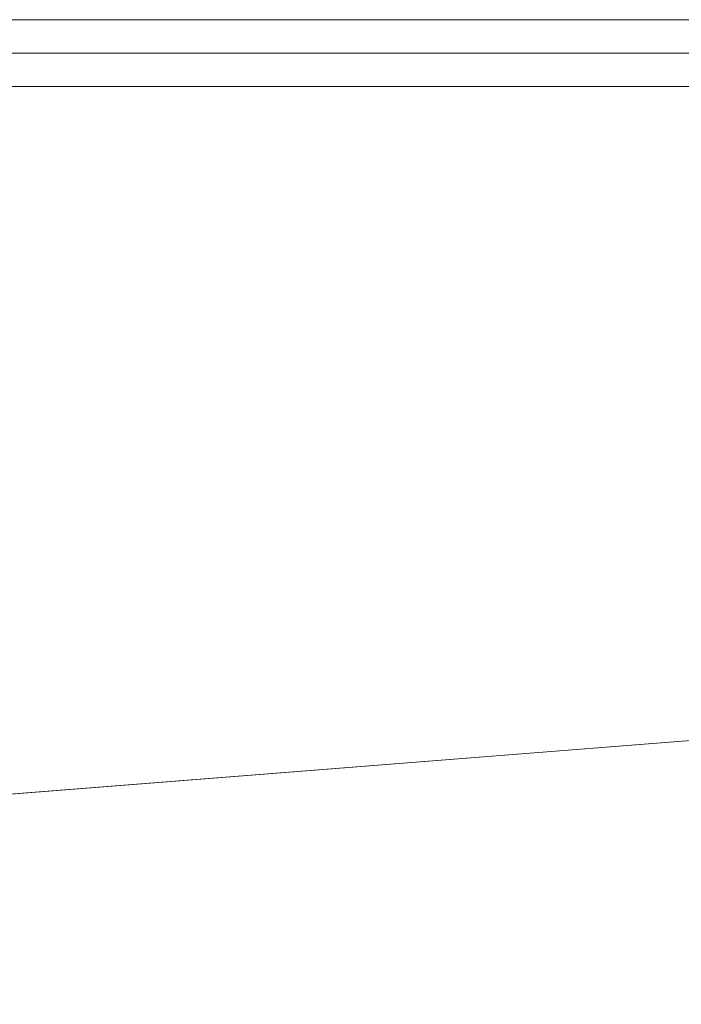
# Model space of a CAD drawing. Header units: millimetres. Extents: x -250 to 250, y 0 to 380.
# Tile 152 of 161: x 52 to 64, y 363 to 380. Entities that reach past the tile are written whole.
import ezdxf

# ---------------------------------------------------------------- set-up
doc = ezdxf.new("R2010")
doc.units = ezdxf.units.MM
doc.layers.add('A-GENM', color=13, linetype='Continuous')

# ---------------------------------------------------------------- blocks, each defined once
blk = doc.blocks.new('Model_CCASF514-1000410M0 - Model_CCASF514-1000410M0-430336-Preview')
at = {"layer": 'A-GENM', "lineweight": 9}
mesh = blk.add_polyface(dxfattribs=at)
corners = [(211.271, 190), (-211.271, 190), (-211.271, 163.643), (-140.847, 163.643), (-70.424, 163.643), (0, 163.643), (70.424, 163.643), (140.847, 163.643), (211.271, 163.643)]
mesh.append_faces([[corners[k] for k in face] for face in [(1, 4, 5, 0)]], dxfattribs={"vtx0": -1, "vtx2": -1})
mesh.append_faces([[corners[k] for k in face] for face in [(0, 5, 6, 7)]], dxfattribs={"vtx0": -1, "vtx3": -1})
mesh.append_faces([[corners[k] for k in face] for face in [(7, 8, 0)]], dxfattribs={"vtx2": -1})
mesh.append_faces([[corners[k] for k in face] for face in [(1, 2, 3, 4)]], dxfattribs={"vtx3": -1})
mesh = blk.add_polyface(dxfattribs=at)
corners = [(211.271, 188.812, -14), (-211.271, 188.812, -14), (-211.271, 189.406, -7), (-211.271, 190), (211.271, 190, 0), (211.271, 189.406, -7)]
mesh.append_faces([[corners[k] for k in face] for face in [(1, 2, 5, 0)]], dxfattribs={"vtx1": -1})
mesh.append_faces([[corners[k] for k in face] for face in [(3, 4, 5, 2)]], dxfattribs={"vtx2": -1})
mesh = blk.add_polyface(dxfattribs=at)
corners = [(211.271, 172.175, -14), (140.847, 172.175, -14), (70.424, 172.175, -14), (0, 172.175, -14), (-70.424, 172.175, -14), (-140.847, 172.175, -14), (-211.271, 172.175, -14), (-211.271, 188.812, -14), (211.271, 188.812, -14)]
mesh.append_faces([[corners[k] for k in face] for face in [(0, 1, 8)]], dxfattribs={"vtx1": -1})
mesh.append_faces([[corners[k] for k in face] for face in [(2, 3, 8, 1)]], dxfattribs={"vtx1": -1, "vtx2": -1})
mesh.append_faces([[corners[k] for k in face] for face in [(3, 4, 7, 8)]], dxfattribs={"vtx1": -1, "vtx3": -1})
mesh.append_faces([[corners[k] for k in face] for face in [(5, 6, 7, 4)]], dxfattribs={"vtx2": -1})

msp = doc.modelspace()

# ---------------------------------------------------------------- block references
at = {"layer": 'A-GENM', "lineweight": 9}
msp.add_blockref('Model_CCASF514-1000410M0 - Model_CCASF514-1000410M0-430336-Preview', (0, 190, 850), dxfattribs=at)

doc.saveas('drawing.dxf')
